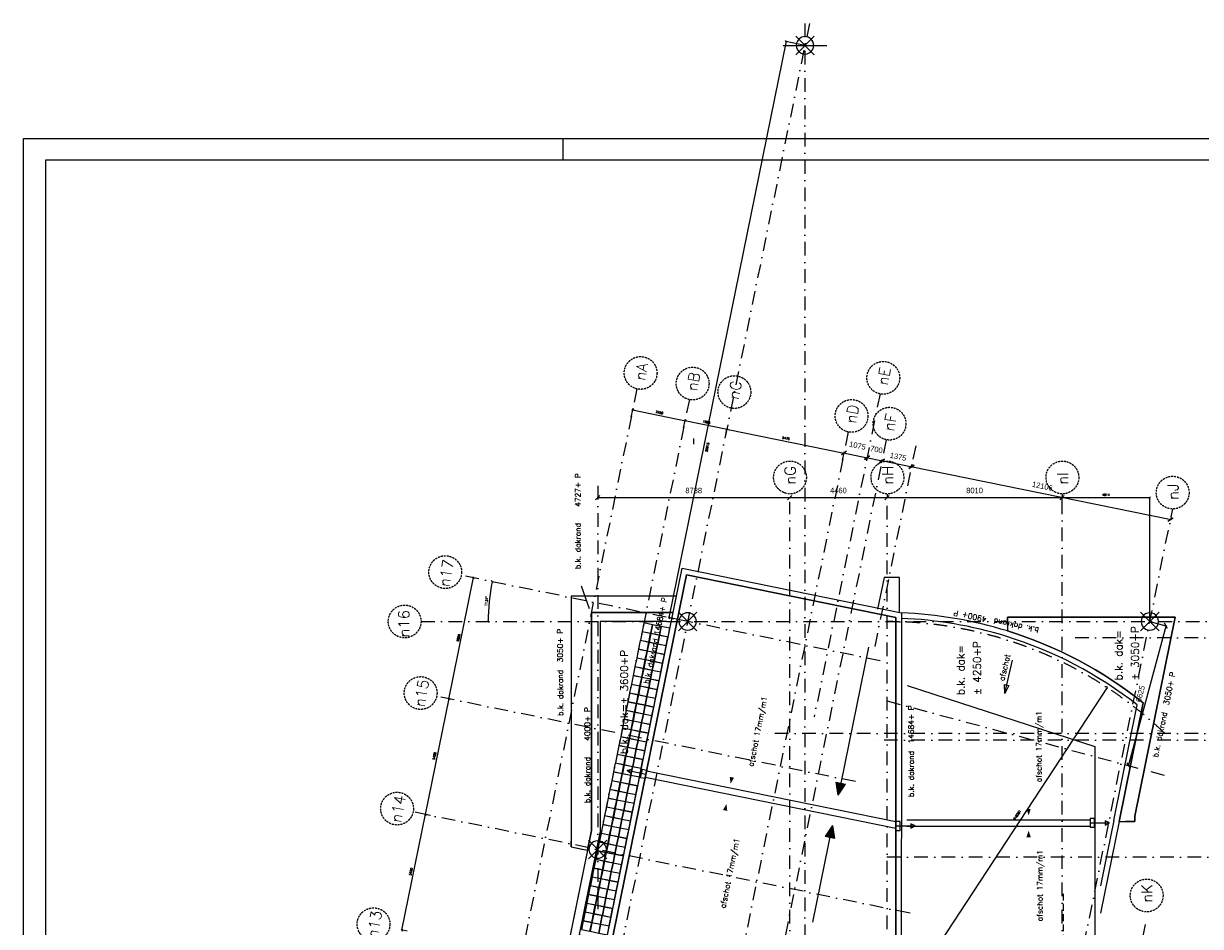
# Model space of a CAD drawing. Extents: x -161991 to 132574, y -998 to 324384.
# Tile 12 of 50: x -127392 to -73514, y 130472 to 171807. Entities that reach past the tile are written whole.
import ezdxf
from ezdxf.enums import TextEntityAlignment as Align

# ---------------------------------------------------------------- set-up
doc = ezdxf.new("R2010")
doc.units = 0
doc.header["$LTSCALE"] = 50
doc.header["$MEASUREMENT"] = 0
doc.header["$PDSIZE"] = -1
for name, pattern in [('DASHDOT', [25, 12.5, -6.25, 0, -6.25]), ('DD1', [2.66667, 1.66667, -0.5, 0, -0.5]), ('HIDDEN', [9.375, 6.25, -3.125])]:
    doc.linetypes.add(name, pattern=pattern)
doc.layers.get('0').update_dxf_attribs({"linetype": 'CONTINUOUS'})
doc.layers.get('DEFPOINTS').update_dxf_attribs({"linetype": 'CONTINUOUS'})
for name, color, linetype in [('A--01A1_ACEER', 1, 'CONTINUOUS'), ('A--L21A1_BUITENWAND', 1, 'CONTINUOUS'), ('A--L27-A2-_DAKEN', 2, 'CONTINUOUS'), ('A--L27A08_OPPERVL-DAKBEG', 9, 'CONTINUOUS'), ('A--L27A1_DAKEN', 1, 'CONTINUOUS'), ('A--L27A2_DAKEN', 2, 'CONTINUOUS'), ('A--L27A4_DAKEN', 4, 'CONTINUOUS'), ('A--L27AC1_DAKEN', 1, 'HIDDEN'), ('A--L90--_F-23-', 7, 'CONTINUOUS'), ('A--L90--_F123-', 7, 'CONTINUOUS'), ('A--M$1A-_F123-', 1, 'CONTINUOUS'), ('A--T01A-25_TEKST', 2, 'CONTINUOUS'), ('A--T01A-35_TEKST', 3, 'CONTINUOUS'), ('BETONTEGELS', 1, 'CONTINUOUS'), ('STRAMIEN', 1, 'DD1'), ('X--L$2A-_KADER', 7, 'CONTINUOUS')]:
    doc.layers.add(name, color=color, linetype=linetype)
doc.styles.add('CITYBLEU', font='txt', dxfattribs={"width": 0.9})
doc.styles.add('HIEMSTRA', font='romans.shx')
doc.dimstyles.get("Standard").update_dxf_attribs({"dimscale": 40, "dimtxt": 2.5, "dimasz": 2, "dimexe": 0.3, "dimexo": 0.3, "dimgap": 2, "dimtad": 1, "dimdec": 0, "dimzin": 0, "dimdsep": 46, "dimtxsty": 'HIEMSTRA', "dimblk1": 'OBLIQUE', "dimblk2": 'OBLIQUE', "dimsah": 1, "dimcen": 0.09, "dimdle": 0.3, "dimclrd": 2, "dimclre": 2, "dimclrt": 3, "dimadec": 0, "dimazin": 0, "dimtfac": 1, "dimtdec": 4, "dimtofl": 0, "dimtmove": 2, "dimatfit": 3, "dimldrblk": 'OBLIQUE', "dimfxl": 0, "dimtvp": 625, "dimtolj": 1, "dimtzin": 0, "dimarcsym": 0})

# ---------------------------------------------------------------- blocks, each defined once
blk = doc.blocks.new('KAD_A0')
at = {"layer": 'X--L$2A-_KADER', "color": 1}
blk.add_line((0, 584), (10, 584), dxfattribs=at)
blk.add_lwpolyline([(-1179, -10), (-1179, 831), (10, 831), (10, -10)], close=True, dxfattribs=at)
at = {"layer": 'X--L$2A-_KADER', "color": 4}
blk.add_lwpolyline([(-1169, 0), (0, 0), (0, 821), (-1169, 821)], close=True, dxfattribs=at)
blk = doc.blocks.new('_OBLIQUE')
at = {"color": 0, "linetype": 'ByBlock'}
blk.add_line((-0.5, -0.5), (0.5, 0.5), dxfattribs=at)
blk = doc.blocks.new('*D185')
at = {"color": 2, "linetype": 'ByBlock'}
for p, q in [((-57047, 47500), (-55964, 52814)), ((-55729, 52754), (-55978, 52805)), ((-56807, 47463), (-57056, 47514))]:
    blk.add_line(p, q, dxfattribs=at)
at = {"layer": 'DEFPOINTS', "color": 0, "linetype": 'ByBlock'}
for p in [(-55967, 52803), (-55717, 52752), (-56795, 47461)]:
    blk.add_point(p, dxfattribs=at)
at = {"color": 2, "linetype": 'ByBlock', "xscale": 80, "yscale": 80, "zscale": 80}
for p, rotation in [((-55967, 52803), 78.4862903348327), ((-57045, 47511), 258.4862903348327)]:
    blk.add_blockref('_OBLIQUE', p, dxfattribs=dict(at, rotation=rotation))
at = {"color": 3, "linetype": 'ByBlock', "insert": (-56633, 50183), "char_height": 100, "attachment_point": 5, "rotation": 78.4863, "style": 'HIEMSTRA'}
blk.add_mtext('\\A1;5400', dxfattribs=at)
blk = doc.blocks.new('*D186')
at = {"color": 2, "linetype": 'ByBlock'}
for p, q in [((-55969, 52791), (-54886, 58106)), ((-54651, 58046), (-54901, 58096)), ((-55729, 52754), (-55978, 52805))]:
    blk.add_line(p, q, dxfattribs=at)
at = {"layer": 'DEFPOINTS', "color": 0, "linetype": 'ByBlock'}
for p in [(-54889, 58094), (-54640, 58043), (-55717, 52752)]:
    blk.add_point(p, dxfattribs=at)
at = {"color": 2, "linetype": 'ByBlock', "xscale": 80, "yscale": 80, "zscale": 80}
for p, rotation in [((-54889, 58094), 78.48629033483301), ((-55967, 52803), 258.486290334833)]:
    blk.add_blockref('_OBLIQUE', p, dxfattribs=dict(at, rotation=rotation))
at = {"color": 3, "linetype": 'ByBlock', "insert": (-55555, 55474), "char_height": 100, "attachment_point": 5, "rotation": 78.4863, "style": 'HIEMSTRA'}
blk.add_mtext('\\A1;5400', dxfattribs=at)
blk = doc.blocks.new('*D187')
at = {"color": 2, "linetype": 'ByBlock'}
for p, q in [((-54891, 58082), (-53759, 63642)), ((-53524, 63582), (-53773, 63633)), ((-54651, 58046), (-54901, 58096))]:
    blk.add_line(p, q, dxfattribs=at)
at = {"layer": 'DEFPOINTS', "color": 0, "linetype": 'ByBlock'}
for p in [(-53761, 63630), (-53512, 63580), (-54640, 58043)]:
    blk.add_point(p, dxfattribs=at)
at = {"color": 2, "linetype": 'ByBlock', "xscale": 80, "yscale": 80, "zscale": 80}
for p, rotation in [((-53761, 63630), 78.48629033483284), ((-54889, 58094), 258.4862903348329)]:
    blk.add_blockref('_OBLIQUE', p, dxfattribs=dict(at, rotation=rotation))
at = {"color": 3, "linetype": 'ByBlock', "insert": (-54452, 60888), "char_height": 100, "attachment_point": 5, "rotation": 78.4863, "style": 'HIEMSTRA'}
blk.add_mtext('\\A1;5650', dxfattribs=at)
blk = doc.blocks.new('*D188')
at = {"color": 2, "linetype": 'ByBlock'}
for p, q in [((-46547, 70987), (-46478, 71331)), ((-46492, 71321), (-44067, 70827)), ((-44147, 70498), (-44077, 70842))]:
    blk.add_line(p, q, dxfattribs=at)
at = {"layer": 'DEFPOINTS', "color": 0, "linetype": 'ByBlock'}
for p in [(-46550, 70976), (-44079, 70830), (-44149, 70487)]:
    blk.add_point(p, dxfattribs=at)
at = {"color": 2, "linetype": 'ByBlock', "xscale": 80, "yscale": 80, "zscale": 80}
for p, rotation in [((-46480, 71319), 168.4862903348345), ((-44079, 70830), 348.4862903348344)]:
    blk.add_blockref('_OBLIQUE', p, dxfattribs=dict(at, rotation=rotation))
at = {"color": 3, "linetype": 'ByBlock', "insert": (-45254, 71202), "char_height": 100, "attachment_point": 5, "rotation": 348.4863, "style": 'HIEMSTRA'}
blk.add_mtext('\\A1;2450', dxfattribs=at)
blk = doc.blocks.new('*D189')
at = {"color": 2, "linetype": 'ByBlock'}
for p, q in [((-44147, 70498), (-44077, 70842)), ((-44091, 70832), (-42157, 70438)), ((-42236, 70109), (-42166, 70452))]:
    blk.add_line(p, q, dxfattribs=at)
at = {"layer": 'DEFPOINTS', "color": 0, "linetype": 'ByBlock'}
for p in [(-44149, 70487), (-42238, 70097), (-42168, 70441)]:
    blk.add_point(p, dxfattribs=at)
at = {"color": 2, "linetype": 'ByBlock', "xscale": 80, "yscale": 80, "zscale": 80}
for p, rotation in [((-44079, 70830), 168.4862903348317), ((-42168, 70441), 348.4862903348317)]:
    blk.add_blockref('_OBLIQUE', p, dxfattribs=dict(at, rotation=rotation))
at = {"color": 3, "linetype": 'ByBlock', "insert": (-43098, 70763), "char_height": 100, "attachment_point": 5, "rotation": 348.4863, "style": 'HIEMSTRA'}
blk.add_mtext('\\A1;1950', dxfattribs=at)
blk = doc.blocks.new('*D190')
at = {"color": 2, "linetype": 'ByBlock'}
for p, q in [((-42236, 70109), (-42166, 70452)), ((-42180, 70443), (-36792, 69345)), ((-36871, 69016), (-36801, 69360))]:
    blk.add_line(p, q, dxfattribs=at)
at = {"layer": 'DEFPOINTS', "color": 0, "linetype": 'ByBlock'}
for p in [(-42238, 70097), (-36874, 69005), (-36804, 69348)]:
    blk.add_point(p, dxfattribs=at)
at = {"color": 2, "linetype": 'ByBlock', "xscale": 80, "yscale": 80, "zscale": 80}
for p, rotation in [((-42168, 70441), 168.4862903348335), ((-36804, 69348), 348.4862903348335)]:
    blk.add_blockref('_OBLIQUE', p, dxfattribs=dict(at, rotation=rotation))
at = {"color": 3, "linetype": 'ByBlock', "insert": (-39460, 70022), "char_height": 100, "attachment_point": 5, "rotation": 348.4863, "style": 'HIEMSTRA'}
blk.add_mtext('\\A1;5475', dxfattribs=at)
blk = doc.blocks.new('S090024-')
at = {"layer": 'A--L90--_F-23-', "color": 255}
blk.add_circle((0, 0), 0.0123, dxfattribs=at)
at = {"layer": 'A--L90--_F123-', "color": 2, "linetype": 'Continuous'}
for points in [[(-0.000001, 5.999999), (-0.000001, -6)], [(-6.000001, 0), (5.999999, 0)]]:
    blk.add_lwpolyline(points, dxfattribs=at)
blk.add_lwpolyline([(-4.000001, 0, 1), (3.999998, 0, 1)], format="xyb", close=True, dxfattribs=at)
blk = doc.blocks.new('*D192')
at = {"color": 2, "linetype": 'ByBlock'}
blk.add_line((-34904, 43124), (-24748, 58617), dxfattribs=at)
at = {"layer": 'DEFPOINTS', "color": 0, "linetype": 'ByBlock'}
for p in [(-24754, 58607), (-34897, 43134)]:
    blk.add_point(p, dxfattribs=at)
at = {"color": 2, "linetype": 'ByBlock', "xscale": 80, "yscale": 80, "zscale": 80, "rotation": 56.7536868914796}
blk.add_blockref('_OBLIQUE', (-24754, 58607), dxfattribs=at)
at = {"color": 3, "linetype": 'ByBlock', "insert": (-28877, 52773), "char_height": 100, "attachment_point": 5, "rotation": 56.7537, "style": 'HIEMSTRA'}
blk.add_mtext('\\A1;R18501', dxfattribs=at)
blk = doc.blocks.new('*D198')
at = {"color": 2, "linetype": 'ByBlock'}
for p, q in [((-26832, 67305), (-22794, 67305)), ((-26820, 67124), (-26820, 67317)), ((-22806, 61646), (-22806, 67317))]:
    blk.add_line(p, q, dxfattribs=at)
at = {"layer": 'DEFPOINTS', "color": 0, "linetype": 'ByBlock'}
for p in [(-26820, 67112), (-22806, 67305), (-22806, 61634)]:
    blk.add_point(p, dxfattribs=at)
at = {"color": 2, "linetype": 'ByBlock', "xscale": 80, "yscale": 80, "zscale": 80, "rotation": 180}
blk.add_blockref('_OBLIQUE', (-26820, 67305), dxfattribs=at)
at = {"color": 2, "linetype": 'ByBlock', "xscale": 80, "yscale": 80, "zscale": 80}
blk.add_blockref('_OBLIQUE', (-22806, 67305), dxfattribs=at)
at = {"color": 3, "linetype": 'ByBlock', "insert": (-24813, 67435), "char_height": 100, "attachment_point": 5, "style": 'HIEMSTRA'}
blk.add_mtext('\\A1;4014', dxfattribs=at)
blk = doc.blocks.new('*D199')
at = {"color": 2, "linetype": 'ByBlock'}
for p, q in [((-39448, 88195), (-44823, 61809)), ((-38602, 88010), (-39462, 88186)), ((-43974, 61637), (-44834, 61812))]:
    blk.add_line(p, q, dxfattribs=at)
at = {"layer": 'DEFPOINTS', "color": 0, "linetype": 'ByBlock'}
for p in [(-38590, 88008), (-44823, 61809), (-43962, 61634)]:
    blk.add_point(p, dxfattribs=at)
at = {"color": 2, "linetype": 'ByBlock', "xscale": 80, "yscale": 80, "zscale": 80}
for p, rotation in [((-39450, 88183), 78.48629033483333), ((-44823, 61809), 258.4862903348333)]:
    blk.add_blockref('_OBLIQUE', p, dxfattribs=dict(at, rotation=rotation))
at = {"color": 3, "linetype": 'ByBlock', "insert": (-43064, 69611), "char_height": 100, "attachment_point": 5, "rotation": 78.4863, "style": 'HIEMSTRA'}
blk.add_mtext('\\A1;26915', dxfattribs=at)
blk = doc.blocks.new('*D250')
at = {"color": 1, "linetype": 'ByBlock'}
for p, q in [((-36833, 69354), (-35750, 69133)), ((-36824, 69249), (-36798, 69377)), ((-35770, 69034), (-35744, 69163))]:
    blk.add_line(p, q, dxfattribs=at)
at = {"layer": 'DEFPOINTS', "color": 0, "linetype": 'ByBlock'}
for p in [(-36830, 69220), (-35776, 69005), (-35750, 69133)]:
    blk.add_point(p, dxfattribs=at)
at = {"color": 1, "linetype": 'ByBlock', "xscale": 200, "yscale": 200, "zscale": 200}
for p, rotation in [((-36804, 69348), 168.4862903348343), ((-35750, 69133), 348.4862903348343)]:
    blk.add_blockref('_OBLIQUE', p, dxfattribs=dict(at, rotation=rotation))
at = {"color": 3, "linetype": 'ByBlock', "insert": (-36186, 69686), "char_height": 250, "attachment_point": 5, "rotation": 348.4863, "style": 'CITYBLEU'}
blk.add_mtext('\\A1;1075', dxfattribs=at)
blk = doc.blocks.new('*D251')
at = {"color": 1, "linetype": 'ByBlock'}
for p, q in [((-39320, 67305), (-34800, 67305)), ((-39290, 67302), (-39290, 67275)), ((-34830, 67302), (-34830, 67275))]:
    blk.add_line(p, q, dxfattribs=at)
at = {"layer": 'DEFPOINTS', "color": 0, "linetype": 'ByBlock'}
for p in [(-39290, 67332), (-34830, 67332), (-34830, 67305)]:
    blk.add_point(p, dxfattribs=at)
at = {"color": 1, "linetype": 'ByBlock', "xscale": 200, "yscale": 200, "zscale": 200, "rotation": 180}
blk.add_blockref('_OBLIQUE', (-39290, 67305), dxfattribs=at)
at = {"color": 1, "linetype": 'ByBlock', "xscale": 200, "yscale": 200, "zscale": 200}
blk.add_blockref('_OBLIQUE', (-34830, 67305), dxfattribs=at)
at = {"color": 3, "linetype": 'ByBlock', "insert": (-37060, 67630), "char_height": 250, "attachment_point": 5, "style": 'CITYBLEU'}
blk.add_mtext('\\A1;4460', dxfattribs=at)
blk = doc.blocks.new('*D252')
at = {"color": 1, "linetype": 'ByBlock'}
for p, q in [((-34830, 67466), (-34830, 67275)), ((-26820, 67466), (-26820, 67275)), ((-34860, 67305), (-26790, 67305))]:
    blk.add_line(p, q, dxfattribs=at)
at = {"layer": 'DEFPOINTS', "color": 0, "linetype": 'ByBlock'}
for p in [(-34830, 67496), (-26820, 67496), (-26820, 67305)]:
    blk.add_point(p, dxfattribs=at)
at = {"color": 1, "linetype": 'ByBlock', "xscale": 200, "yscale": 200, "zscale": 200, "rotation": 180}
blk.add_blockref('_OBLIQUE', (-34830, 67305), dxfattribs=at)
at = {"color": 1, "linetype": 'ByBlock', "xscale": 200, "yscale": 200, "zscale": 200}
blk.add_blockref('_OBLIQUE', (-26820, 67305), dxfattribs=at)
at = {"color": 3, "linetype": 'ByBlock', "insert": (-30825, 67630), "char_height": 250, "attachment_point": 5, "style": 'CITYBLEU'}
blk.add_mtext('\\A1;8010', dxfattribs=at)
blk = doc.blocks.new('*D253')
at = {"color": 1, "linetype": 'ByBlock'}
for p, q in [((-48108, 67305), (-39260, 67305)), ((-48078, 67329), (-48078, 67275)), ((-39290, 67329), (-39290, 67275))]:
    blk.add_line(p, q, dxfattribs=at)
at = {"layer": 'DEFPOINTS', "color": 0, "linetype": 'ByBlock'}
for p in [(-48078, 67359), (-39290, 67359), (-39290, 67305)]:
    blk.add_point(p, dxfattribs=at)
at = {"color": 1, "linetype": 'ByBlock', "xscale": 200, "yscale": 200, "zscale": 200, "rotation": 180}
blk.add_blockref('_OBLIQUE', (-48078, 67305), dxfattribs=at)
at = {"color": 1, "linetype": 'ByBlock', "xscale": 200, "yscale": 200, "zscale": 200}
blk.add_blockref('_OBLIQUE', (-39290, 67305), dxfattribs=at)
at = {"color": 3, "linetype": 'ByBlock', "insert": (-43684, 67630), "char_height": 250, "attachment_point": 5, "style": 'CITYBLEU'}
blk.add_mtext('\\A1;8788', dxfattribs=at)
blk = doc.blocks.new('*D254')
at = {"color": 1, "linetype": 'ByBlock'}
for p, q in [((-22060, 61468), (-23790, 55011)), ((-22079, 61442), (-22096, 61447)), ((-23794, 55043), (-23811, 55048))]:
    blk.add_line(p, q, dxfattribs=at)
at = {"layer": 'DEFPOINTS', "color": 0, "linetype": 'ByBlock'}
for p in [(-22050, 61435), (-23782, 55040), (-23765, 55035)]:
    blk.add_point(p, dxfattribs=at)
at = {"color": 1, "linetype": 'ByBlock', "xscale": 200, "yscale": 200, "zscale": 200}
for p, rotation in [((-22067, 61439), 75.00000000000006), ((-23782, 55040), 255)]:
    blk.add_blockref('_OBLIQUE', p, dxfattribs=dict(at, rotation=rotation))
at = {"color": 3, "linetype": 'ByBlock', "insert": (-23239, 58324), "char_height": 250, "attachment_point": 5, "rotation": 75, "style": 'CITYBLEU'}
blk.add_mtext('\\A1;6625', dxfattribs=at)
blk = doc.blocks.new('*D264')
at = {"color": 1, "linetype": 'ByBlock'}
for p, q in [((-36233, 66914), (-35518, 66768)), ((-36212, 66868), (-36198, 66937)), ((-35526, 66728), (-35512, 66798))]:
    blk.add_line(p, q, dxfattribs=at)
at = {"layer": 'DEFPOINTS', "color": 0, "linetype": 'ByBlock'}
for p in [(-36218, 66838), (-35532, 66699), (-35518, 66768)]:
    blk.add_point(p, dxfattribs=at)
at = {"color": 1, "linetype": 'ByBlock', "xscale": 200, "yscale": 200, "zscale": 200}
for p, rotation in [((-36204, 66908), 168.4862903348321), ((-35518, 66768), 348.4862903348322)]:
    blk.add_blockref('_OBLIQUE', p, dxfattribs=dict(at, rotation=rotation))
at = {"color": 3, "linetype": 'ByBlock', "insert": (-35770, 67284), "char_height": 250, "attachment_point": 5, "rotation": 348.4863, "style": 'CITYBLEU'}
blk.add_mtext('\\A1;700', dxfattribs=at)
blk = doc.blocks.new('*D274')
at = {"color": 2, "linetype": 'ByBlock'}
blk.add_arc((-43962, 61634), 9130, 168.4863, 180, dxfattribs=at)
at = {"layer": 'DEFPOINTS', "color": 0, "linetype": 'ByBlock'}
for p in [(-54323, 63745), (-53010, 62854), (-56163, 61634), (-11850, 61634), (-35143, 59838)]:
    blk.add_point(p, dxfattribs=at)
at = {"color": 2, "linetype": 'ByBlock', "xscale": 80, "yscale": 80, "zscale": 80}
for p, rotation in [((-52908, 63457), 78.48629033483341), ((-53092, 61634), 270)]:
    blk.add_blockref('_OBLIQUE', p, dxfattribs=dict(at, rotation=rotation))
at = {"color": 3, "linetype": 'ByBlock', "insert": (-53175, 62563), "char_height": 100, "attachment_point": 5, "rotation": 84.2431, "style": 'HIEMSTRA'}
blk.add_mtext('\\A1;11.51°', dxfattribs=at)
blk = doc.blocks.new('*D278')
at = {"color": 1, "linetype": 'ByBlock'}
for p, q in [((-35094, 69000), (-33688, 68713)), ((-35068, 68977), (-35070, 68964)), ((-33720, 68703), (-33723, 68690))]:
    blk.add_line(p, q, dxfattribs=at)
at = {"layer": 'DEFPOINTS', "color": 0, "linetype": 'ByBlock'}
for p in [(-35062, 69007), (-33717, 68719), (-33714, 68732)]:
    blk.add_point(p, dxfattribs=at)
at = {"color": 1, "linetype": 'ByBlock', "xscale": 200, "yscale": 200, "zscale": 200}
for p, rotation in [((-35064, 68994), 168.4862903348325), ((-33717, 68719), 348.4862903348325)]:
    blk.add_blockref('_OBLIQUE', p, dxfattribs=dict(at, rotation=rotation))
at = {"color": 3, "linetype": 'ByBlock', "insert": (-34326, 69175), "char_height": 250, "attachment_point": 5, "rotation": 348.4863, "style": 'CITYBLEU'}
blk.add_mtext('\\A1;1375', dxfattribs=at)
blk = doc.blocks.new('*D279')
at = {"color": 1, "linetype": 'ByBlock'}
for p, q in [((-33746, 68725), (-21826, 66297)), ((-33692, 68840), (-33723, 68690)), ((-21830, 66424), (-21861, 66273))]:
    blk.add_line(p, q, dxfattribs=at)
at = {"layer": 'DEFPOINTS', "color": 0, "linetype": 'ByBlock'}
for p in [(-33686, 68870), (-21855, 66303), (-21824, 66453)]:
    blk.add_point(p, dxfattribs=at)
at = {"color": 1, "linetype": 'ByBlock', "xscale": 200, "yscale": 200, "zscale": 200}
for p, rotation in [((-33717, 68719), 168.4862903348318), ((-21855, 66303), 348.4862903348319)]:
    blk.add_blockref('_OBLIQUE', p, dxfattribs=dict(at, rotation=rotation))
at = {"color": 3, "linetype": 'ByBlock', "insert": (-27721, 67829), "char_height": 250, "attachment_point": 5, "rotation": 348.4863, "style": 'CITYBLEU'}
blk.add_mtext('\\A1;12106', dxfattribs=at)
blk = doc.blocks.new('STRAM_000')
at = {"layer": 'A--M$1A-_F123-', "linetype": 'Continuous'}
blk.add_line((-22805.364, 61637.092), (-22067.28, 61439.323), dxfattribs=at)
at = {"layer": 'STRAMIEN', "color": 40, "linetype": 'DASHDOT'}
for p, q in [((-38386.237, 89008.057), (-62761.807, -30655.13)), ((-46284.011, 72280.565), (-67073.319, -29777.141)), ((-43883.366, 71791.277), (-64672.567, -30265.905)), ((-35155.207, 72054.411), (-38168.444, 57261.994)), ((-36607.78, 70309.23), (-42080.555, 43442.586)), ((-34868.498, 69954.935), (-55807.4, -32837.155)), ((-33521.167, 69680.482), (-35510.881, 59912.692)), ((-48077.811, 67837.996), (-48077.811, 48253.794)), ((-34829.937, 23800), (-34829.794, 67478.439)), ((-39289.938, 9050), (-39289.938, 67111.511)), ((-26819.938, 9050), (-26819.938, 67111.511)), ((-26819.938, 41928.967), (-21757.04, 66783.466)), ((-35143.427, 59837.841), (-54323.292, 63744.808)), ((-56162.648, 61634.262), (-11849.529, 61634.262)), ((-11846.315, 60884.262), (-26319.938, 60884.262)), ((-36271.18, 54301.536), (-55451.046, 58208.503)), ((-34829.812, 58000.002), (-22022.7, 54568.347)), ((-11846.24, 56500.002), (-40289.938, 56500.003)), ((-11846.315, 56199.998), (-35330.436, 56200.003)), ((-33780.576, 48283.3), (-56528.899, 52917.167)), ((-10459.265, 50849.998), (-35330.482, 50850.002)), ((-24627.061, 39798.449), (-22961.76, 47973.651))]:
    blk.add_line(p, q, dxfattribs=at)
at = {"layer": 'STRAMIEN', "color": 8, "linetype": 'DASHDOT'}
blk.add_line((-38589.938, 89008.057), (-38589.938, -10291.459), dxfattribs=at)
at = {"layer": 'STRAMIEN', "color": 40, "linetype": 'Continuous'}
blk.add_line((-39589.938, 88008.057), (-37589.938, 88008.057), dxfattribs=at)
at = {"layer": 'STRAMIEN'}
for centre in [(-46114.765, 73011.219), (-43733.664, 72526.185), (-35005.505, 72789.319), (-41822.904, 72136.96), (-36458.078, 71044.137), (-34718.796, 70689.843), (-39276.821, 68228.324), (-34816.678, 68228.324), (-26806.821, 68228.324), (-21757.04, 67533.466), (-55058.2, 63894.51), (-56917.655, 61634.262), (-56185.953, 58358.205), (-57263.806, 53066.869), (-22948.643, 49090.463), (-58341.659, 47775.533)]:
    blk.add_circle(centre, 750, dxfattribs=at)
at = {"layer": 'STRAMIEN', "color": 40, "linetype": 'DASHDOT'}
blk.add_arc((-34897.404, 43134.165), 18501.089, 46.379403, 89.7926076, dxfattribs=at)
at = {"layer": 'STRAMIEN', "linetype": 'DASHDOT', "xscale": 100, "yscale": 100, "rotation": 315}
for p in [(-38590.907, 88007.3), (-43962.32, 61634.262), (-22805.94, 61634.262), (-48078.78, 51197.073)]:
    blk.add_blockref('S090024-', p, dxfattribs=at)
at = {"layer": 'STRAMIEN', "color": 3, "style": 'HIEMSTRA'}
for s, rotation, p in [('nA', 80, (-45918.961, 72634.665)), ('nB', 80, (-43537.859, 72149.631)), ('nE', 80, (-34809.7, 72412.765)), ('nC', 80, (-41627.099, 71760.406)), ('nD', 80, (-36262.273, 70667.583)), ('nF', 80, (-34522.991, 70313.289)), ('nG', 90, (-39018.603, 67891.492)), ('nH', 90, (-34558.46, 67891.492)), ('nI', 90, (-26548.603, 67891.492)), ('nJ', 90, (-21498.821, 67196.634)), ('n17', 80, (-54878.975, 63178.094)), ('n16', 90, (-56704.444, 60898.753)), ('n15', 80, (-56010.443, 57684.786)), ('n14', 80, (-57088.296, 52393.45)), ('nK', 90, (-22690.425, 48753.631)), ('n13', 80, (-58166.149, 47102.114))]:
    blk.add_text(s, height=500, rotation=rotation, dxfattribs=at).set_placement(p)
at = {"layer": 'A--M$1A-_F123-', "linetype": 'Continuous'}
dim = blk.add_linear_dim(base=(-44822.552, 61809.493), p1=(-38589.938, 88008.057), p2=(-43962.32, 61634.262), angle=258.4862903, dimstyle='Standard', dxfattribs=at)
dim.commit()
dim.dimension.update_dxf_attribs({"geometry": '*D199', "text_midpoint": (-43064.147, 69611.354), "dimtype": 161})
for p1, p2, distance, picture, middle in [((-46549.808, 70975.732), (-44149.109, 70486.706), 350.22, '*D188', (-45253.605, 71201.776)), ((-44149.109, 70486.706), (-42238.349, 70097.481), 350.22, '*D189', (-43097.876, 70762.65)), ((-42238.349, 70097.481), (-36873.523, 69004.658), 350.22, '*D190', (-39460.083, 70021.626)), ((-36829.743, 69219.581), (-35776.375, 69005.008), 130.884, '*D250', (-36186.115, 69686.389)), ((-35061.656, 69006.696), (-33714.325, 68732.242), -13.429, '*D278', (-34325.8, 69174.77)), ((-33686.317, 68869.736), (-21824.271, 66453.419), -153.746, '*D279', (-27721.111, 67829.385)), ((-54639.589, 58043.208), (-53511.835, 63579.513), 254.373, '*D187', (-54452.35, 60888.082)), ((-22049.998, 61434.692), (-23764.756, 55035.129), -17.891, '*D254', (-23238.585, 58323.658)), ((-55717.442, 52751.872), (-54639.589, 58043.208), 254.373, '*D186', (-55555.153, 55474.262)), ((-56795.295, 47460.537), (-55717.442, 52751.872), 254.373, '*D185', (-56633.006, 50182.926))]:
    dim = blk.add_aligned_dim(p1=p1, p2=p2, distance=distance, dimstyle='Standard', dxfattribs=at)
    dim.commit()
    dim.dimension.update_dxf_attribs({"geometry": picture, "text_midpoint": middle})
dim = blk.add_aligned_dim(p1=(-35764.409, 69063.753), p2=(-35078.495, 68924.031), distance=70.933, dimstyle='Standard', dxfattribs=at)
dim.commit()
dim.dimension.update_dxf_attribs({"geometry": '*D264', "text_midpoint": (-35316.474, 69509.242), "insert": (453.316, 2225.391)})
for base, p1, p2, picture, middle in [((-39289.938, 67304.506), (-48077.811, 67359.246), (-39289.938, 67359.246), '*D253', (-43683.874, 67629.506)), ((-34829.796, 67304.506), (-39289.938, 67331.876), (-34829.796, 67331.86), '*D251', (-37059.867, 67629.506)), ((-26819.938, 67304.506), (-34829.795, 67496.096), (-26819.938, 67496.096), '*D252', (-30824.867, 67629.506)), ((-22805.94, 67304.506), (-26819.938, 67111.511), (-22805.94, 61634.262), '*D198', (-24812.939, 67434.506))]:
    dim = blk.add_linear_dim(base=base, p1=p1, p2=p2, dimstyle='Standard', dxfattribs=at)
    dim.commit()
    dim.dimension.update_dxf_attribs({"geometry": picture, "text_midpoint": middle})
dim = blk.add_angular_dim_2l(base=(-53010.093, 62853.679), line1=((-35143.427, 59837.841), (-54323.292, 63744.808)), line2=((-56162.648, 61634.262), (-11849.529, 61634.262)), dimstyle='Standard', override={"dimdec": 2, "dimadec": 2}, dxfattribs=at)
dim.commit()
dim.dimension.update_dxf_attribs({"geometry": '*D274', "text_midpoint": (-53175.197, 62563.064)})
dim = blk.add_radius_dim(center=(-34897.404, 43134.165), mpoint=(-24754.378, 58607.022), dimstyle='Standard', dxfattribs=at)
dim.commit()
dim.dimension.update_dxf_attribs({"geometry": '*D192', "text_midpoint": (-28877.106, 52773.47), "dimtype": 164})

msp = doc.modelspace()

# ---------------------------------------------------------------- hatches: boundary and pattern name
at = {"layer": 'A--01A1_ACEER'}
for points in [[(-89768.6, 136982.7), (-90195.8, 137071.1), (-90096.2, 136475.9)], [(-90688.6, 134590.5), (-90260.9, 134504.7), (-90364.1, 135099.2)]]:
    msp.add_hatch(color=256, dxfattribs=at).paths.add_polyline_path(points)

# ---------------------------------------------------------------- linework, layer by layer
msp.add_line((-101488.2, 145011.1), (-101845, 146056), dxfattribs=at)
at = {"layer": 'A--L21A1_BUITENWAND'}
msp.add_lwpolyline([(-87295.3, 144845.3), (-87295.3, 146454.1), (-87998.7, 146454.1), (-87998.7, 146454.1), (-88296, 144994.7)], dxfattribs=at)
at = {"layer": 'A--L27-A2-_DAKEN'}
for p, q in [((-98904.1, 137435.9), (-99765.2, 137617.4)), ((-87457.5, 135072), (-86577.5, 135072)), ((-78561.9, 135209.7), (-77681.8, 135209.7))]:
    msp.add_line(p, q, dxfattribs=at)
for points in [[(-99765.2, 137617.4), (-99765.2, 137617.4), (-99548.9, 137674), (-99590.1, 137478.3)], [(-99141, 137281.4), (-99058.6, 137672.8), (-98862.9, 137631.6), (-98945.3, 137240.2)], [(-87257.5, 134872), (-87257.5, 135272), (-87457.5, 135272), (-87457.5, 134872)], [(-78361.9, 135009.7), (-78361.9, 135409.7), (-78561.9, 135409.7), (-78561.9, 135009.7)], [(-77671.5, 135209.7), (-77671.5, 135209.7), (-77871.5, 135309.7), (-77871.5, 135109.7)], [(-86577.5, 135072), (-86577.5, 135072), (-86777.5, 135172), (-86777.5, 134972)]]:
    msp.add_lwpolyline(points, close=True, dxfattribs=at)
at = {"layer": 'A--L27A08_OPPERVL-DAKBEG'}
msp.add_lwpolyline([(-101387.7, 144838.4), (-101387.7, 134869.4), (-106891.4, 107850.9), (-106499.4, 107771.1), (-106519.4, 107673.1), (-105049.4, 107373.7), (-104136.2, 111877.6), (-104357.7, 111922.7), (-97652.7, 144838.4)], close=True, dxfattribs=at)
msp.add_lwpolyline([(-82103, 144630.2), (-82353, 144630.2), (-82353, 143999.3, -0.0938583), (-76132.7, 140711), (-77239.8, 135275.9), (-76525.5, 135275.9), (-76525.5, 135525.9), (-74671, 144630.2)], format="xyb", close=True, dxfattribs=at)
at = {"layer": 'A--L27A1_DAKEN'}
for p, q in [((-82103, 144630.2), (-74671, 144630.2)), ((-89968.3, 137024), (-88699.4, 143251)), ((-82472.4, 141133.6), (-82114.7, 142669.8)), ((-98872.6, 137597.3), (-87456.9, 135271.9)), ((-98932.5, 137303.3), (-87456.9, 134965.7)), ((-90096.2, 136475.9), (-90195.8, 137071.1)), ((-90195.8, 137071.1), (-89768.6, 136982.7)), ((-90096.2, 136475.9), (-89768.6, 136982.7)), ((-86957.6, 135356), (-78595.7, 135356)), ((-77484.8, 135325.8), (-78095.7, 132327)), ((-91251.6, 130665.9), (-90353.1, 135098.8)), ((-90364.1, 135099.2), (-90688.6, 134590.5)), ((-90364.1, 135099.2), (-90260.9, 134504.7)), ((-86957.6, 135056), (-78595.7, 135056)), ((-90260.9, 134504.7), (-90688.6, 134590.5))]:
    msp.add_line(p, q, dxfattribs=at)
for points in [[(-96703, 152557.1), (-96703, 152812.2)], [(-93338.5, 124415), (-90328.7, 124415), (-87457.6, 124415), (-87457.5, 144623.2), (-97043.6, 146575.9), (-104062.8, 112117.8), (-96170.9, 110510.2), (-95532.8, 113642.7), (-93338.5, 124415)], [(-97499.9, 145588.4), (-102317.3, 145588.4), (-102317.3, 134369.2)], [(-97938.3, 144438.4), (-100987.7, 144438.4), (-100987.7, 134829.1), (-106459.5, 107967.1)], [(-82353, 144299.3), (-82353, 144630.2), (-82103, 144630.2)], [(-74671, 144630.2), (-76525.5, 135525.9)], [(-77239.8, 135275.9), (-76132.7, 140711)], [(-77484.8, 135325.8), (-76408.3, 140610.3)], [(-77239.8, 135275.9), (-78095.7, 131074.5)], [(-76525.5, 135525.9), (-76525.5, 135275.9), (-76937.8, 135275.9)], [(-102317.3, 134114), (-102317.3, 134369.2)], [(-102317.3, 134114), (-101768.4, 134002.2)]]:
    msp.add_lwpolyline(points, dxfattribs=at)
for points in [[(-102317.3, 145588.4), (-102317.3, 134369.2), (-102317.3, 134114), (-101572.5, 133962.3), (-101387.7, 134869.4), (-101387.7, 144838.4), (-97652.7, 144838.4), (-97499.9, 145588.4)], [(-82284.3, 141500.5), (-82472.4, 141133.6), (-82472.4, 141133.6), (-82479.1, 141545.8)]]:
    msp.add_lwpolyline(points, close=True, dxfattribs=at)
for points in [[(-93356, 145201.7, 0, 0, 0), (-95024.5, 137008, 0, 200, 0), (-94964.7, 137302, 0, 0, 0)], [(-81381.5, 138999, 0, 0, 0), (-81381.5, 135556, 0, 200, 0), (-81381.5, 135856, 0, 0, 0)], [(-96202.5, 131226.8, 0, 0, 0), (-95214.8, 136077.3, 0, 200, 0), (-95274.7, 135783.3, 0, 0, 0)], [(-81381.5, 129906, 0, 0, 0), (-81381.5, 134856, 0, 200, 0), (-81381.5, 134556, 0, 0, 0)], [(-96242.4, 131030.8, 0, 0, 0), (-97230.1, 126180.4, 0, 200, 0), (-97170.3, 126474.4, 0, 0, 0)]]:
    msp.add_lwpolyline(points, format="xyseb", dxfattribs=at)
for radius, start, end in [(18906.1, 72.86202, 87.82767), (18656.1, 72.86202, 87.79855), (18906.1, 51.4141, 72.86202), (18656.1, 51.88296, 72.86202)]:
    msp.add_arc((-87924.2, 125932.6), radius, start, end, dxfattribs=at)
at = {"layer": 'A--L27A2_DAKEN'}
for p, q in [((-86944.1, 141500), (-78345.7, 138713.9)), ((-78345.7, 138713.9), (-78345.7, 96534.8))]:
    msp.add_line(p, q, dxfattribs=at)
msp.add_lwpolyline([(-97652.7, 144838.4), (-101387.7, 144838.4), (-101387.7, 134869.4), (-106851.5, 108046.9)], dxfattribs=at)
at = {"layer": 'A--L27A4_DAKEN', "color": 5}
msp.add_lwpolyline([(-95320.3, 113433.3), (-95975.8, 110215.3), (-104357.7, 111922.7), (-97238.7, 146870.8), (-87207.5, 144827.4), (-87207.6, 124165), (-90078.7, 124165)], dxfattribs=at)
at = {"layer": 'A--L27A4_DAKEN'}
msp.add_lwpolyline([(-95532.8, 113642.7), (-96170.9, 110510.2), (-104062.8, 112117.8), (-97043.6, 146575.9), (-87457.5, 144623.2), (-87457.6, 124415), (-90328.7, 124415)], dxfattribs=at)
at = {"layer": 'A--L27AC1_DAKEN'}
msp.add_line((-79795.7, 131969.6), (-79795.7, 96534.8), dxfattribs=at)
at = {"layer": 'BETONTEGELS'}
for points in [[(-98683.8, 143884), (-99075.8, 143963.8), (-99155.6, 143571.9), (-98763.7, 143492.1)], [(-98602, 144285.8), (-98994, 144365.6), (-99073.8, 143973.6), (-98681.8, 143893.8)], [(-98282.1, 143802.2), (-98674, 143882), (-98753.9, 143490.1), (-98361.9, 143410.2)], [(-98200.3, 144203.9), (-98592.2, 144283.8), (-98672, 143891.8), (-98280.1, 143812)], [(-97808.3, 144124.1), (-98200.3, 144203.9), (-98280.1, 143812), (-97888.1, 143732.1)], [(-98765.7, 143482.3), (-99157.6, 143562.1), (-99237.5, 143170.1), (-98845.5, 143090.3)], [(-98363.9, 143400.4), (-98755.9, 143480.3), (-98835.7, 143088.3), (-98443.8, 143008.5)], [(-97972, 143320.6), (-98363.9, 143400.4), (-98443.8, 143008.5), (-98051.8, 142928.6)], [(-97890.1, 143722.3), (-98282.1, 143802.2), (-98361.9, 143410.2), (-97970, 143330.4)], [(-98847.5, 143080.5), (-99239.5, 143160.3), (-99319.3, 142768.4), (-98927.4, 142688.6)], [(-98445.8, 142998.7), (-98837.7, 143078.5), (-98917.6, 142686.6), (-98525.6, 142606.7)], [(-98053.8, 142918.8), (-98445.8, 142998.7), (-98525.6, 142606.7), (-98133.7, 142526.9)], [(-99011.2, 142277), (-99403.1, 142356.8), (-99483, 141964.9), (-99091, 141885.1)], [(-98929.3, 142678.8), (-99321.3, 142758.6), (-99401.1, 142366.6), (-99009.2, 142286.8)], [(-98609.4, 142195.2), (-99001.4, 142275), (-99081.2, 141883.1), (-98689.3, 141803.2)], [(-98527.6, 142596.9), (-98919.6, 142676.8), (-98999.4, 142284.8), (-98607.4, 142205)], [(-98135.6, 142517.1), (-98527.6, 142596.9), (-98607.4, 142205), (-98215.5, 142125.1)], [(-99093, 141875.3), (-99485, 141955.1), (-99564.8, 141563.1), (-99172.9, 141483.3)], [(-98691.3, 141793.4), (-99083.2, 141873.3), (-99163.1, 141481.3), (-98771.1, 141401.5)], [(-98299.3, 141713.6), (-98691.3, 141793.4), (-98771.1, 141401.5), (-98379.2, 141321.6)], [(-98217.5, 142115.3), (-98609.4, 142195.2), (-98689.3, 141803.2), (-98297.3, 141723.4)], [(-99174.9, 141473.5), (-99566.8, 141553.3), (-99646.7, 141161.4), (-99254.7, 141081.6)], [(-98773.1, 141391.7), (-99165.1, 141471.5), (-99244.9, 141079.6), (-98853, 140999.7)], [(-98381.2, 141311.8), (-98773.1, 141391.7), (-98853, 140999.7), (-98461, 140919.9)], [(-99336.5, 140679.8), (-99728.5, 140759.6), (-99808.3, 140367.7), (-99416.4, 140287.9)], [(-99256.7, 141071.8), (-99648.6, 141151.6), (-99728.5, 140759.6), (-99336.5, 140679.8)], [(-98934.8, 140598), (-99326.7, 140677.8), (-99406.6, 140285.9), (-99014.6, 140206)], [(-98854.9, 140989.9), (-99246.9, 141069.8), (-99326.7, 140677.8), (-98934.8, 140598)], [(-98463, 140910.1), (-98854.9, 140989.9), (-98934.8, 140598), (-98542.8, 140518.1)], [(-99418.4, 140278.1), (-99810.3, 140357.9), (-99890.2, 139965.9), (-99498.2, 139886.1)], [(-99016.6, 140196.2), (-99408.6, 140276.1), (-99488.4, 139884.1), (-99096.5, 139804.3)], [(-98624.7, 140116.4), (-99016.6, 140196.2), (-99096.5, 139804.3), (-98704.5, 139724.4)], [(-98542.8, 140518.1), (-98934.8, 140598), (-99014.6, 140206), (-98622.7, 140126.2)], [(-99582, 139474.6), (-99974, 139554.4), (-100053.8, 139162.4), (-99661.9, 139082.6)], [(-99500.2, 139876.3), (-99892.2, 139956.1), (-99972, 139564.2), (-99580.1, 139484.4)], [(-99098.5, 139794.5), (-99490.4, 139874.3), (-99570.3, 139482.4), (-99178.3, 139402.5)], [(-98706.5, 139714.6), (-99098.5, 139794.5), (-99178.3, 139402.5), (-98786.4, 139322.7)], [(-99663.9, 139072.8), (-100055.8, 139152.7), (-100135.7, 138760.7), (-99743.7, 138680.9)], [(-99262.1, 138991), (-99654.1, 139070.8), (-99733.9, 138678.9), (-99342, 138599)], [(-99180.3, 139392.7), (-99572.3, 139472.6), (-99652.1, 139080.6), (-99260.1, 139000.8)], [(-98788.3, 139312.9), (-99180.3, 139392.7), (-99260.1, 139000.8), (-98868.2, 138920.9)], [(-99745.7, 138671.1), (-100137.7, 138750.9), (-100217.5, 138359), (-99825.6, 138279.1)], [(-99344, 138589.2), (-99735.9, 138669.1), (-99815.8, 138277.1), (-99423.8, 138197.3)], [(-98952, 138509.4), (-99344, 138589.2), (-99423.8, 138197.3), (-99031.9, 138117.4)], [(-98870.2, 138911.1), (-99262.1, 138991), (-99342, 138599), (-98950, 138519.2)], [(-99909.4, 137867.6), (-100301.3, 137947.4), (-100381.2, 137555.5), (-99989.2, 137475.6)], [(-99827.6, 138269.3), (-100219.5, 138349.2), (-100299.4, 137957.2), (-99907.4, 137877.4)], [(-99425.8, 138187.5), (-99817.8, 138267.3), (-99897.6, 137875.4), (-99505.7, 137795.5)], [(-99033.9, 138107.6), (-99425.8, 138187.5), (-99505.7, 137795.5), (-99113.7, 137715.7)], [(-99991.2, 137465.8), (-100383.2, 137545.7), (-100463, 137153.7), (-100071.1, 137073.9)], [(-99589.5, 137384), (-99981.4, 137463.8), (-100061.3, 137071.9), (-99669.3, 136992)], [(-99507.6, 137785.7), (-99899.6, 137865.6), (-99979.4, 137473.6), (-99587.5, 137393.8)], [(-99115.7, 137705.9), (-99507.6, 137785.7), (-99587.5, 137393.8), (-99195.5, 137313.9)], [(-100073.1, 137064.1), (-100465, 137143.9), (-100544.9, 136752), (-100152.9, 136672.1)], [(-99671.3, 136982.2), (-100063.3, 137062.1), (-100143.1, 136670.1), (-99751.2, 136590.3)], [(-99279.4, 136902.4), (-99671.3, 136982.2), (-99751.2, 136590.3), (-99359.2, 136510.4)], [(-99197.5, 137304.1), (-99589.5, 137384), (-99669.3, 136992), (-99277.4, 136912.2)], [(-100236.7, 136260.6), (-100628.7, 136340.4), (-100708.5, 135948.5), (-100316.6, 135868.6)], [(-100154.9, 136662.3), (-100546.9, 136742.2), (-100626.7, 136350.2), (-100234.7, 136270.4)], [(-99753.2, 136580.5), (-100145.1, 136660.3), (-100225, 136268.4), (-99833, 136188.5)], [(-99361.2, 136500.6), (-99753.2, 136580.5), (-99833, 136188.5), (-99441, 136108.7)], [(-100318.6, 135858.8), (-100710.5, 135938.7), (-100790.4, 135546.7), (-100398.4, 135466.9)], [(-99916.8, 135777), (-100308.8, 135856.8), (-100388.6, 135464.9), (-99996.7, 135385)], [(-99835, 136178.7), (-100226.9, 136258.6), (-100306.8, 135866.6), (-99914.8, 135786.8)], [(-99524.9, 135697.1), (-99916.8, 135777), (-99996.7, 135385), (-99604.7, 135305.2)], [(-99443, 136098.9), (-99835, 136178.7), (-99914.8, 135786.8), (-99522.9, 135706.9)], [(-100400.4, 135457.1), (-100792.4, 135536.9), (-100872.2, 135145), (-100480.3, 135065.1)], [(-99998.7, 135375.2), (-100390.6, 135455.1), (-100470.5, 135063.1), (-100078.5, 134983.3)], [(-99606.7, 135295.4), (-99998.7, 135375.2), (-100078.5, 134983.3), (-99686.6, 134903.4)], [(-100564.1, 134653.6), (-100956, 134733.4), (-101035.9, 134341.5), (-100643.9, 134261.6)], [(-100482.3, 135055.3), (-100874.2, 135135.2), (-100954, 134743.2), (-100562.1, 134663.4)], [(-100080.5, 134973.5), (-100472.5, 135053.3), (-100552.3, 134661.4), (-100160.3, 134581.5)], [(-99688.6, 134893.6), (-100080.5, 134973.5), (-100160.3, 134581.5), (-99768.4, 134501.7)], [(-100645.9, 134251.8), (-101037.9, 134331.7), (-101117.7, 133939.7), (-100725.8, 133859.9)], [(-100244.2, 134170), (-100636.1, 134249.8), (-100716, 133857.9), (-100324, 133778)], [(-100162.3, 134571.7), (-100554.3, 134651.6), (-100634.1, 134259.6), (-100242.2, 134179.8)], [(-99852.2, 134090.1), (-100244.2, 134170), (-100324, 133778), (-99932.1, 133698.2)], [(-99770.4, 134491.9), (-100162.3, 134571.7), (-100242.2, 134179.8), (-99850.2, 134099.9)], [(-100725.8, 133859.9), (-101117.7, 133939.7), (-101197.6, 133547.8), (-100805.6, 133467.9)], [(-100324, 133778), (-100716, 133857.9), (-100795.8, 133465.9), (-100403.9, 133386.1)], [(-99932.1, 133698.2), (-100324, 133778), (-100403.9, 133386.1), (-100011.9, 133306.2)], [(-100889.4, 133056.4), (-101281.4, 133136.2), (-101361.2, 132744.3), (-100969.3, 132664.4)], [(-100807.6, 133458.1), (-101199.6, 133538), (-101279.4, 133146), (-100887.4, 133066.2)], [(-100405.9, 133376.3), (-100797.8, 133456.1), (-100877.7, 133064.2), (-100485.7, 132984.3)], [(-100013.9, 133296.4), (-100405.9, 133376.3), (-100485.7, 132984.3), (-100093.7, 132904.5)], [(-100971.3, 132654.6), (-101363.2, 132734.5), (-101443.1, 132342.5), (-101051.1, 132262.7)], [(-100569.5, 132572.8), (-100961.5, 132652.6), (-101041.3, 132260.7), (-100649.4, 132180.8)], [(-100487.7, 132974.5), (-100879.6, 133054.4), (-100959.5, 132662.4), (-100567.5, 132582.6)], [(-100177.6, 132492.9), (-100569.5, 132572.8), (-100649.4, 132180.8), (-100257.4, 132101)], [(-100095.7, 132894.7), (-100487.7, 132974.5), (-100567.5, 132582.6), (-100175.6, 132502.7)], [(-101053.1, 132252.9), (-101445.1, 132332.7), (-101524.9, 131940.8), (-101133, 131860.9)], [(-100651.4, 132171), (-101043.3, 132250.9), (-101123.2, 131858.9), (-100731.2, 131779.1)], [(-100259.4, 132091.2), (-100651.4, 132171), (-100731.2, 131779.1), (-100339.3, 131699.2)], [(-101216.8, 131449.4), (-101608.7, 131529.2), (-101688.6, 131137.3), (-101296.6, 131057.4)], [(-101135, 131851.1), (-101526.9, 131931), (-101606.7, 131539), (-101214.8, 131459.2)], [(-100733.2, 131769.3), (-101125.2, 131849.1), (-101205, 131457.2), (-100813, 131377.3)], [(-100341.3, 131689.4), (-100733.2, 131769.3), (-100813, 131377.3), (-100421.1, 131297.5)], [(-101298.6, 131047.6), (-101690.6, 131127.5), (-101770.4, 130735.5), (-101378.5, 130655.7)], [(-100896.9, 130965.8), (-101288.8, 131045.6), (-101368.7, 130653.7), (-100976.7, 130573.8)], [(-100815, 131367.5), (-101207, 131447.4), (-101286.8, 131055.4), (-100894.9, 130975.6)], [(-100504.9, 130885.9), (-100896.9, 130965.8), (-100976.7, 130573.8), (-100584.8, 130494)], [(-100423.1, 131287.7), (-100815, 131367.5), (-100894.9, 130975.6), (-100502.9, 130895.7)], [(-101380.5, 130645.9), (-101772.4, 130725.7), (-101852.3, 130333.8), (-101460.3, 130253.9)], [(-100978.7, 130564), (-101370.7, 130643.9), (-101450.5, 130251.9), (-101058.6, 130172.1)], [(-100586.8, 130484.2), (-100978.7, 130564), (-101058.6, 130172.1), (-100666.6, 130092.2)]]:
    msp.add_lwpolyline(points, close=True, dxfattribs=at)

# ---------------------------------------------------------------- block references
msp.add_blockref('STRAM_000', (-53027.8, 82799))
at = {"xscale": 100, "yscale": 100, "zscale": 100, "rotation": 90}
msp.add_blockref('KAD_A0', (-44292.4, 165545.7), dxfattribs=at)

# ---------------------------------------------------------------- texts
at = {"layer": 'A--T01A-25_TEKST', "style": 'HIEMSTRA'}
for s, rotation, p in [('b.k. dakrand   4727+ P', 90, (-101892.1, 151215.7)), ('b.k. dakrand 14684+ P', 77.87909, (-97922.5, 145502.8)), ('b.k. dakrand  4900+ P', 168.2791, (-84792, 144953.6)), ('b.k. dakrand  3050+ P', 90.28627, (-102709.1, 144095.8)), ('b.k. dakrand  3050+ P', 78.2791, (-74655.7, 142094.6)), ('afschot 17mm/m1', 78.48629, (-93339.3, 140965.9)), ('b.k. dakrand   4000+ P ', 90, (-101456.9, 140677.3)), ('b.k. dakrand  14684+ P', 90, (-86636.5, 140592.3)), ('afschot 17mm/m1', 90, (-80788.6, 140331.1))]:
    msp.add_text(s, height=250, rotation=rotation, dxfattribs=at).set_placement(p, align=Align.RIGHT)
for s, rotation, p in [('afschot', 76.89422, (-82501.9, 141690.5)), ('afschot 17mm/m1', 78.48629, (-95266, 131283.3)), ('afschot 17mm/m1', 90, (-80743.9, 130708.8))]:
    msp.add_text(s, height=250, rotation=rotation, dxfattribs=at).set_placement(p)
at = {"layer": 'A--T01A-35_TEKST', "style": 'HIEMSTRA'}
for s, p in [('%%P 3050+P', (-76332.6, 141737.1)), ('b.k. dak=', (-77089, 141737.1)), ('b.k. dak=', (-84321.6, 141059.9)), ('%%P 4250+P', (-83565.2, 141059.9)), ('b.k. dak=%%P 3600+P', (-99720.6, 138361.4))]:
    msp.add_text(s, height=350, rotation=90, dxfattribs=at).set_placement(p)

doc.saveas('drawing.dxf')
